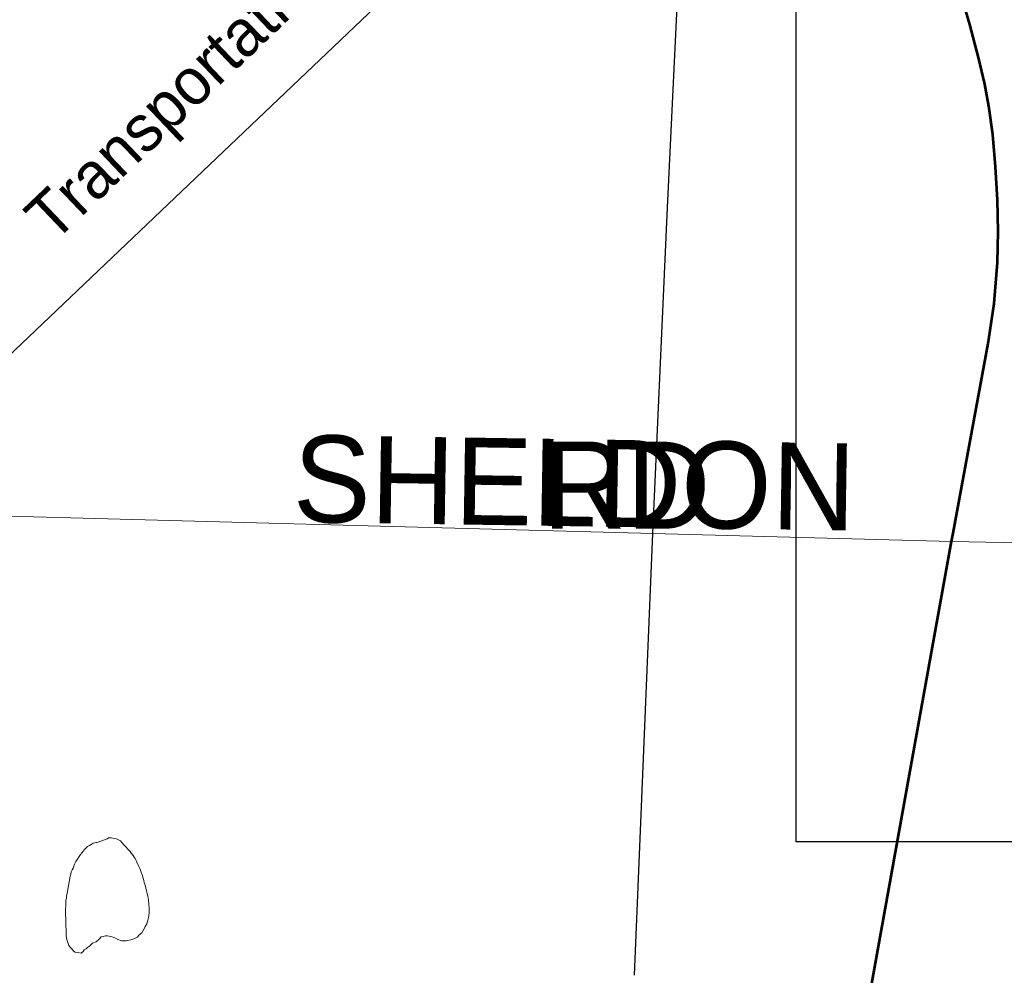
# Model space of a CAD drawing. Header units: feet. Extents: x 92 to 141.3, y -5 to 23.6.
# Tile 89 of 256: x 115.1 to 116.4, y 3 to 4.3. Entities that reach past the tile are written whole.
import ezdxf
from ezdxf.enums import TextEntityAlignment as Align

# ---------------------------------------------------------------- set-up
doc = ezdxf.new("R2010")
doc.units = ezdxf.units.FT
doc.header["$MEASUREMENT"] = 0
doc.linetypes.add('CUY - Design$0$DGN1', pattern=[2231.760665, 0, -2231.760665])
doc.layers.add('0_Mview', color=7, linetype='Continuous', plot=False)
for name, color, linetype, lineweight in [('CUY - Design$0$GM_X_City_Street', 7, 'Continuous', 0), ('CUY - Design$0$GM_X_Corporation', 7, 'CUY - Design$0$DGN1', 13), ('CUY - Design$0$GM_X_Interstate_Route', 1, 'Continuous', 53), ('CUY - Design$0$GM_X_Minor_Lake', 5, 'Continuous', 0), ('CUY - Design$0$GM_X_Rail_Line', 7, 'Continuous', 13), ('CUY - Design$0$GM_X_Rail_Line_Text', 7, 'Continuous', 0), ('CUY - Design$0$GM_X_State_Route', 1, 'Continuous', 30)]:
    doc.layers.add(name, color=color, linetype=linetype, lineweight=lineweight)
doc.layers.add('CUY - Design$0$GM_X_State_Location', color=7, linetype='Continuous', lineweight=13, plot=False)
doc.layers.add('TX_X_20', color=7, linetype='Continuous')
doc.styles.add('CUY - Design$0$Styledgn030', font='dgn030.shx')

msp = doc.modelspace()

# ---------------------------------------------------------------- linework, layer by layer
at = {"layer": '0_Mview', "color": 2}
msp.add_lwpolyline([(116.1447, 9.3193), (123.1393, 9.3193), (123.1393, 3.1985), (116.1447, 3.1985)], close=True, dxfattribs=at)
at = {"layer": 'CUY - Design$0$GM_X_City_Street', "flags": 128}
msp.add_lwpolyline([(114.8667, 3.6376), (115.9542, 3.6085), (116.3513, 3.5978), (117.0141, 3.585)], dxfattribs=at)
at = {"layer": 'CUY - Design$0$GM_X_Corporation', "flags": 128}
for points in [[(112.9422, 3.8867), (112.9286, 3.8753), (112.9579, 3.8125), (112.9486, 3.8108), (112.9586, 3.7819), (112.9751, 3.768), (112.9819, 3.7679), (113.0003, 3.7426), (113.0137, 3.7194), (113.0301, 3.7327), (113.0448, 3.7731), (113.0296, 3.8231), (113.0408, 3.8272), (113.0604, 3.7631), (113.0701, 3.7849), (113.0874, 3.8188), (113.1114, 3.8464), (113.1089, 3.8537), (113.1198, 3.8582), (113.1684, 3.8751), (113.2052, 3.8904), (113.2215, 3.8932), (113.2285, 3.8934), (113.2431, 3.8927), (113.2639, 3.8905), (113.322, 3.883), (113.3227, 3.9231), (113.3536, 3.922), (113.3528, 3.8768), (113.3732, 3.8717), (113.3871, 3.863), (113.3948, 3.8937), (113.4093, 3.9083), (113.4508, 3.8834), (113.4583, 3.8921), (113.4615, 3.904), (113.4121, 3.9182), (113.4217, 3.954), (113.4711, 3.9398), (113.483, 3.9841), (113.503, 4.0457), (113.6264, 4.0479), (113.6064, 3.9862), (113.7518, 3.9888), (113.749, 3.8279), (113.8059, 3.826), (113.8061, 3.8342), (113.8519, 3.8326), (113.855, 3.8922), (113.9407, 3.8877), (113.9396, 3.8249), (114.0429, 3.8973), (114.0766, 3.8955), (114.0761, 3.8811), (114.2159, 3.8762), (114.2134, 3.8059), (114.2872, 3.802), (114.2857, 3.7187), (114.3488, 3.7154), (114.351, 3.7272), (114.3556, 3.7364), (114.3606, 3.7396), (114.458, 3.9393), (114.5641, 3.9375), (114.5743, 3.9477), (114.5888, 3.965), (114.6034, 3.9768), (114.8143, 4.1938), (114.8407, 4.2353), (114.8699, 4.2747), (115.4463, 5.2201), (115.501, 5.3095), (115.5284, 5.364), (115.5479, 5.4201), (115.5661, 5.5009), (115.5725, 5.5307), (115.5682, 5.5603), (115.5417, 5.6967), (115.5286, 5.7583), (115.5167, 5.7948), (115.4935, 5.822), (115.4921, 5.8322), (115.669, 5.834), (115.8477, 5.8348), (115.9112, 5.9502), (116.0428, 5.957), (116.3277, 5.9432), (116.4738, 5.9535), (116.9743, 5.9396), (116.9926, 5.9533), (117.2301, 5.9498), (117.2337, 5.943), (117.3209, 5.9429), (117.387, 6.0081), (117.4101, 6.0236), (117.4354, 6.0387), (117.4631, 6.0534), (117.4887, 6.0653), (117.5132, 6.0752), (117.5413, 6.0851), (117.5644, 6.092), (117.5805, 6.0962), (117.6, 6.1006), (117.6313, 6.1063), (117.6538, 6.1092), (117.6725, 6.111), (117.6978, 6.1124), (117.7289, 6.1127), (117.7754, 6.111), (118.3681, 6.0903), (118.3856, 6.0897), (118.3832, 6.0093), (118.379, 5.965), (118.3705, 5.9172), (118.3464, 5.8457), (118.1809, 5.8436), (118.1814, 5.5651), (118.1728, 4.8384), (118.1628, 4.0828), (118.1587, 3.5586), (117.6231, 3.5716), (117.5444, 3.5746), (117.5442, 3.563), (117.148, 3.5658), (117.1482, 3.4507), (117.0126, 3.4513), (117.0141, 3.585), (116.3508, 3.6022), (114.9362, 3.641), (114.9152, 3.6385), (114.9021, 3.6337), (114.8655, 3.6341), (114.8657, 3.6412), (114.8616, 3.644), (114.0614, 3.6561), (113.0584, 3.6712), (112.9744, 3.6666), (112.974, 3.6323), (112.9547, 3.6381), (112.9431, 3.6496), (112.9353, 3.6623), (112.9186, 3.7163), (112.9007, 3.7653), (112.8924, 3.7855), (112.8787, 3.804), (112.8605, 3.8229), (112.8328, 3.8388), (112.8171, 3.8474), (112.7949, 3.8556), (112.7668, 3.8686), (112.7552, 3.8768), (112.7461, 3.8863), (112.7341, 3.9048), (112.725, 3.9192), (112.7093, 3.9315), (112.6949, 3.9347), (112.6714, 3.9334), (112.6273, 3.9282), (112.603, 3.9232), (112.5532, 3.9101), (112.5421, 3.9101), (112.5339, 3.9138), (112.5247, 3.9298), (112.5189, 3.9397), (112.5099, 3.9454), (112.4921, 3.9466), (112.481, 3.9482), (112.4736, 3.9527), (112.4665, 3.9642), (112.4586, 3.9848), (112.4535, 4.0211), (112.4576, 4.0434), (112.4702, 4.0674), (112.4862, 4.086), (112.4994, 4.0964), (112.5167, 4.1039), (112.5471, 4.1106), (112.5796, 4.1137), (112.5978, 4.1187), (112.6163, 4.1217), (112.6603, 4.1281), (112.6706, 4.1327), (112.6825, 4.1401), (112.6973, 4.1567), (112.7092, 4.1728), (112.7252, 4.1878), (112.7367, 4.199), (112.7584, 4.2255), (112.7723, 4.2548), (112.7755, 4.273), (112.773, 4.2936), (112.7684, 4.3093), (112.7597, 4.322), (112.7489, 4.3315), (112.7341, 4.3388), (112.7201, 4.3387), (112.7044, 4.3329), (112.6798, 4.3196), (112.6571, 4.3121), (112.6366, 4.3099), (112.6205, 4.3106), (112.6069, 4.3151), (112.5895, 4.3291), (112.5771, 4.3434), (112.5676, 4.3644), (112.5625, 4.3838), (112.5321, 4.3787), (112.5074, 4.3703), (112.4831, 4.3587), (112.4358, 4.3333), (112.4198, 4.327), (112.4103, 4.3253), (112.3976, 4.3269), (112.3852, 4.3293), (112.3716, 4.3392), (112.3559, 4.3511), (112.3455, 4.3634), (112.338, 4.3832), (112.3184, 4.4392), (112.3163, 4.4495), (112.3171, 4.4623), (112.322, 4.4825), (112.3285, 4.4929), (112.3641, 4.5545), (112.401, 4.6153), (112.4071, 4.6232), (112.4149, 4.6298), (112.4277, 4.6365), (112.4511, 4.642), (112.4894, 4.6384), (112.508, 4.6344), (112.5732, 4.6145), (112.5884, 4.6121), (112.6037, 4.6142), (112.6176, 4.6205), (112.6333, 4.6234), (112.6514, 4.6227), (112.6708, 4.6261), (112.6876, 4.6344), (112.7085, 4.6564), (112.72, 4.6836), (112.7244, 4.7006), (112.726, 4.7183), (112.7181, 4.7369), (112.7075, 4.7496), (112.6698, 4.7766), (112.6491, 4.7914), (112.6346, 4.805), (112.6173, 4.8234), (112.5979, 4.8357), (112.5731, 4.8455), (112.5496, 4.8499), (112.5509, 5.0335), (112.6116, 4.9987), (112.6566, 4.9792), (112.683, 4.9714), (112.7024, 4.9711), (112.7139, 4.9732), (112.7316, 4.9816), (112.7472, 4.994), (112.757, 5.0093), (112.7664, 5.0407), (112.7826, 5.1093), (112.7938, 5.1815), (112.7999, 5.2088), (112.8084, 5.2422), (112.819, 5.2683), (112.8383, 5.3039), (112.851, 5.3221), (112.9322, 5.4045), (112.9486, 5.4182), (112.9828, 5.4386), (113.014, 5.4581), (113.0193, 5.748), (113.0773, 5.7977), (113.1129, 5.8273), (113.4054, 5.8261), (114.07, 5.8278), (114.1077, 5.8279), (114.0993, 5.8128), (114.0794, 5.7882), (114.0414, 5.7339), (114.0357, 5.7227), (114.01, 5.6961), (114.0189, 5.674), (114.014, 5.6718), (114.0293, 5.6338), (113.5937, 5.0557), (113.5935, 5.05), (113.5928, 5.0423), (113.5921, 5.0372), (113.5915, 5.0339), (113.5907, 5.0303), (113.5897, 5.0267), (113.5875, 5.0197), (113.5849, 5.0128), (113.5828, 5.0083), (113.5809, 5.0044), (113.5528, 5.02), (113.5392, 4.9989), (113.5566, 4.9809), (113.5616, 4.9754), (113.5652, 4.9714), (113.5698, 4.9658), (113.573, 4.9617), (113.576, 4.9577), (113.3819, 4.7948), (113.3857, 5.0122), (113.3796, 5.0013), (113.3211, 4.9191), (113.2845, 4.8746), (113.2991, 4.8027), (113.343, 4.7992), (113.3503, 4.7273), (113.2004, 4.6314), (112.9629, 4.4156), (112.93, 4.3712), (112.896, 4.3333), (112.8672, 4.2788), (112.8506, 4.2085), (112.8518, 4.0726), (112.8723, 4.011), (112.9422, 3.8867)], [(114.8655, 3.6341), (114.9021, 3.6337), (114.9152, 3.6385), (114.9362, 3.641), (116.3508, 3.6022), (117.0141, 3.585), (117.0126, 3.4513), (117.1482, 3.4507), (117.148, 3.5658), (117.5442, 3.563), (117.5444, 3.5746), (117.6231, 3.5716), (118.1587, 3.5586), (118.1571, 3.3663), (118.1533, 2.5871), (118.1541, 2.4404), (118.1544, 2.2714), (118.1551, 1.7402), (118.1614, 0.7617), (117.2652, 0.7567), (116.9559, 0.7539), (116.2982, 0.7484), (116.138, 0.7469), (115.9589, 0.7415), (115.8762, 0.7398), (115.7629, 0.736), (115.653, 0.7355), (115.4684, 0.736), (114.5678, 0.7225), (114.5076, 0.7233), (114.5058, 0.7922), (114.1865, 0.9024), (114.1665, 0.9743), (114.2336, 0.9749), (114.2335, 1.0104), (114.3389, 1.069), (114.5666, 1.0692), (114.5693, 1.1951), (114.6513, 1.2494), (114.6646, 1.2389), (114.6594, 1.2522), (114.7925, 1.3608), (114.7934, 1.407), (114.9247, 1.3595), (114.9532, 1.4099), (114.9535, 1.497), (115.113, 1.4961), (115.1154, 1.7409), (115.1772, 1.7431), (115.1777, 1.7914), (115.1456, 1.7905), (115.1472, 1.9812), (115.1805, 1.9838), (115.1805, 2.0098), (115.1052, 2.0103), (115.1043, 2.1217), (115.0227, 2.1237), (115.034, 2.357), (114.9913, 2.3583), (114.9913, 2.3591), (114.9989, 2.5607), (115.0032, 2.7119), (114.9508, 2.7129), (114.9518, 2.7286), (114.9188, 2.7283), (114.9178, 2.7366), (114.8391, 2.7391), (114.8432, 2.891), (114.5284, 2.8982), (114.5354, 3.3001), (114.8647, 3.6107), (114.8655, 3.6341)]]:
    msp.add_lwpolyline(points, dxfattribs=at)
at = {"layer": 'CUY - Design$0$GM_X_Interstate_Route', "flags": 128}
for points in [[(116.3534, 3.6088), (116.4001, 3.8611), (116.408, 3.9142), (116.4124, 3.9687), (116.4134, 4.0099), (116.4124, 4.0521), (116.4099, 4.0958), (116.406, 4.139), (116.4006, 4.1766), (116.3954, 4.2056), (116.387, 4.241), (116.3757, 4.2851), (116.3641, 4.325), (116.3518, 4.3631), (116.3443, 4.3899), (116.2912, 4.5791), (116.2807, 4.6239), (116.2795, 4.6292), (116.2756, 4.6458)], [(116.1219, 2.3314), (116.1447, 2.4521), (116.158, 2.5257), (116.1612, 2.5432), (116.3513, 3.5978), (116.3534, 3.6088)]]:
    msp.add_lwpolyline(points, dxfattribs=at)
at = {"layer": 'CUY - Design$0$GM_X_Minor_Lake', "flags": 128}
for points in [[(115.2153, 3.1976), (115.2283, 3.2023), (115.2303, 3.2036), (115.2336, 3.2036), (115.2378, 3.2029), (115.2407, 3.2025), (115.2436, 3.2013), (115.2461, 3.1997), (115.2478, 3.1977), (115.2512, 3.194), (115.2533, 3.192), (115.2566, 3.1884), (115.2592, 3.1855), (115.2604, 3.1835), (115.263, 3.1802), (115.2642, 3.1782), (115.2655, 3.1762), (115.2668, 3.1737), (115.2681, 3.1713), (115.2694, 3.1684), (115.2707, 3.1655), (115.272, 3.1631), (115.2728, 3.1606), (115.2737, 3.1581), (115.275, 3.1545), (115.2759, 3.152), (115.2763, 3.1495), (115.2772, 3.1471), (115.2777, 3.1442), (115.2785, 3.1421), (115.2808, 3.1339), (115.2812, 3.1319), (115.2817, 3.1294), (115.2826, 3.1261), (115.283, 3.1237), (115.2835, 3.1216), (115.2835, 3.1191), (115.284, 3.1171), (115.284, 3.1142), (115.2841, 3.1117), (115.2841, 3.1096), (115.2841, 3.1076), (115.2842, 3.1043), (115.2839, 3.1001), (115.2835, 3.0977), (115.2827, 3.0943), (115.2812, 3.0894), (115.2792, 3.086), (115.278, 3.0839), (115.2744, 3.0773), (115.2707, 3.0743), (115.2687, 3.0718), (115.2638, 3.0696), (115.2601, 3.0683), (115.256, 3.0674), (115.2535, 3.0669), (115.2502, 3.0669), (115.2477, 3.0668), (115.2427, 3.0688), (115.2394, 3.0704), (115.2365, 3.0716), (115.2332, 3.0727), (115.2311, 3.0731), (115.2286, 3.0735), (115.2261, 3.0734), (115.2233, 3.0726), (115.2204, 3.0721), (115.218, 3.0692), (115.2139, 3.0654), (115.209, 3.0636), (115.207, 3.0619), (115.2049, 3.0598), (115.2025, 3.0581), (115.2005, 3.0564), (115.198, 3.0547), (115.1964, 3.0526), (115.194, 3.0505), (115.189, 3.0513), (115.1861, 3.052), (115.1836, 3.0532), (115.1815, 3.0561), (115.1794, 3.0585), (115.1777, 3.0605), (115.1764, 3.0634), (115.1751, 3.0671), (115.1746, 3.0704), (115.1741, 3.0745), (115.174, 3.079), (115.174, 3.0828), (115.1735, 3.0856), (115.1735, 3.0881), (115.1733, 3.0972), (115.1732, 3.1009), (115.1731, 3.1046), (115.1731, 3.1092), (115.1734, 3.1129), (115.1737, 3.117), (115.1737, 3.1207)], [(115.1794, 3.1527), (115.18, 3.1555), (115.1808, 3.1584), (115.182, 3.1613), (115.1832, 3.1634), (115.184, 3.1659), (115.1852, 3.1688), (115.1868, 3.1722), (115.1888, 3.1755), (115.1912, 3.1789), (115.1932, 3.1818), (115.1952, 3.1843), (115.198, 3.1877), (115.1996, 3.1898), (115.2025, 3.1923), (115.2049, 3.1936), (115.207, 3.1948), (115.2098, 3.1966), (115.2144, 3.1975), (115.2153, 3.1976)], [(115.1737, 3.1207), (115.1744, 3.1236), (115.1744, 3.1261), (115.1751, 3.1303), (115.1794, 3.1527)]]:
    msp.add_lwpolyline(points, dxfattribs=at)
at = {"layer": 'CUY - Design$0$GM_X_Rail_Line', "flags": 128}
msp.add_lwpolyline([(114.8737, 3.632), (115.3279, 4.0636), (115.7868, 4.5011), (115.9056, 4.6148), (116.0318, 4.735), (116.2286, 4.9221), (116.3015, 4.9916), (116.647, 5.3185), (116.8781, 5.5376), (117.0454, 5.6966), (117.1838, 5.8272), (117.3281, 5.9638), (117.3517, 5.9848)], dxfattribs=at)
at = {"layer": 'CUY - Design$0$GM_X_State_Route', "flags": 128}
for points in [[(115.9542, 3.6085), (115.9736, 4.0416), (115.9885, 4.3555), (115.994, 4.4902)], [(115.9297, 3.021), (115.9542, 3.6085)]]:
    msp.add_lwpolyline(points, dxfattribs=at)

# ---------------------------------------------------------------- texts
at = {"layer": 'CUY - Design$0$GM_X_Rail_Line_Text', "style": 'CUY - Design$0$Styledgn030'}
msp.add_text('Transportation,', height=0.061506, rotation=43.5941, dxfattribs=at).set_placement((115.1566, 3.9932))
at = {"layer": 'CUY - Design$0$GM_X_State_Location', "style": 'CUY - Design$0$Styledgn030'}
for s in ['s', 'r']:
    msp.add_text(s, height=0.000206, dxfattribs=at).set_placement((115.9558, 3.6119), align=Align.MIDDLE_CENTER)
msp.add_text('291', height=0.000206, rotation=0, dxfattribs=at).set_placement((115.8831, 3.5969))
at = {"layer": 'TX_X_20', "style": 'CUY - Design$0$Styledgn030'}
for s, rotation, p in [('SHELDON', 359.1191, (115.475, 3.6238)), ('RD', 0, (115.8071, 3.6148))]:
    msp.add_text(s, height=0.1157, rotation=rotation, dxfattribs=at).set_placement(p)

doc.saveas('drawing.dxf')
